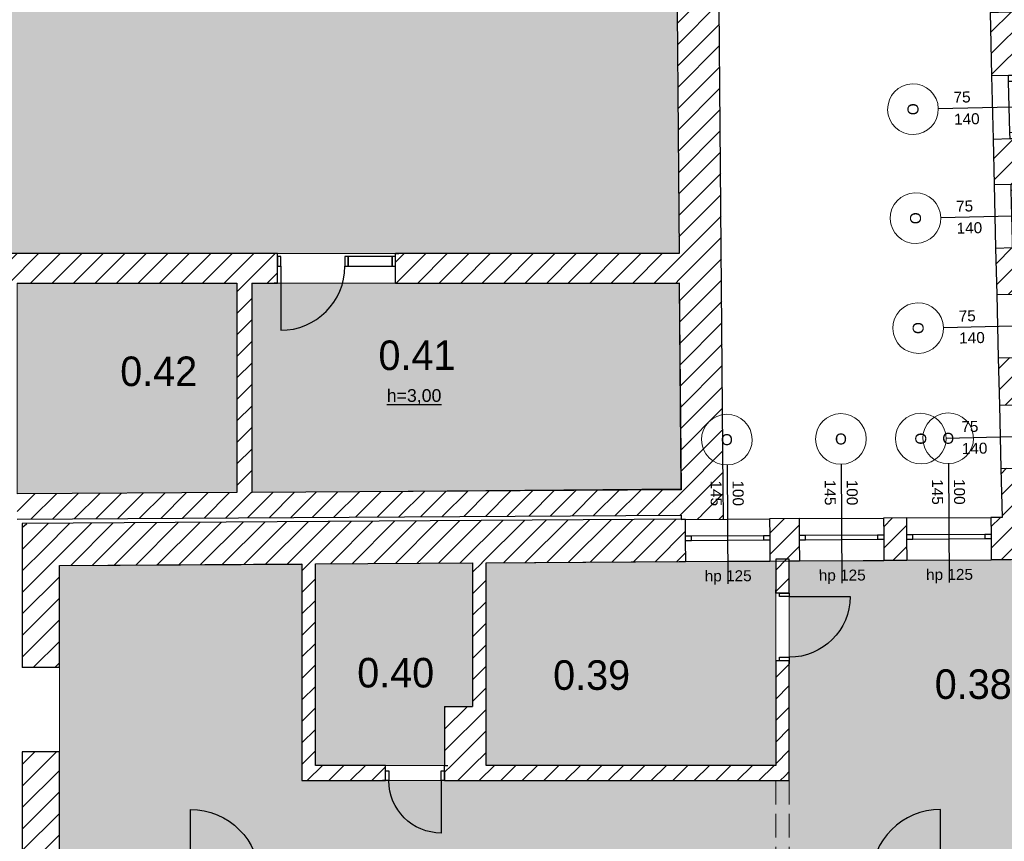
# Model space of a CAD drawing. Header units: millimetres. Extents: x -40063 to 512011, y 350190 to 687060.
# Tile 20 of 256: x 63397 to 75052, y 464999 to 474723. Entities that reach past the tile are written whole.
import ezdxf
from ezdxf.enums import TextEntityAlignment as Align

# ---------------------------------------------------------------- set-up
doc = ezdxf.new("R2010")
doc.units = ezdxf.units.MM
doc.linetypes.add('Krawędzie ukryte', pattern=[391.222223, 282.222223, -109])
doc.layers.get('0').update_dxf_attribs({"color": 8})
for name, color, linetype in [('2D - Ogólne', 8, 'Continuous'), ('Elementy Modelu - Strefy', 8, 'Continuous'), ('Konstrukcja - Ściany zew', 8, 'Continuous'), ('Opisy - Teksty', 8, 'Continuous')]:
    doc.layers.add(name, color=color, linetype=linetype)
doc.styles.add('GENERATED_STYLE_1', font='arial.ttf')
doc.styles.add('GENERATED_STYLE_2', font='txt')
doc.styles.get("Standard").update_dxf_attribs({"font": 'arial.ttf'})
pattern_1 = [(45, (2007650.3, -1666877.53), (-127.279217, 127.279217), [])]

# ---------------------------------------------------------------- blocks, each defined once
blk = doc.blocks.new('holl_0.38_38', base_point=(4349497, -2096190))
at = {"layer": 'Elementy Modelu - Strefy', "linetype": 'Continuous', "lineweight": 0}
blk.add_hatch(color=255, dxfattribs=at).paths.add_polyline_path([(4347261, -2094732), (4347261, -2097332), (4341491, -2097332), (4341491, -2094768), (4338621, -2094786), (4338621, -2098492), (4351641, -2098492), (4351641, -2094712)])
at = {"linetype": 'Continuous', "lineweight": 0, "flags": 1}
for tag in ['ROOM_NAME', 'ROOM_NUMBER', 'ROOM_AREA', 'ROOM_PERIM', 'ROOM_WALLS_SURF', 'ROOM_DOORS_SURF', 'ROOM_WINDS_SURF', 'ROOM_BASELEV', 'ROOM_HEIGHT', 'ROOM_NET_AREA', 'ROOM_REDUCED_AREA', 'ROOM_CALC_AREA', 'ROOM_VOLUME']:
    blk.add_attdef(tag, text='', height=200, dxfattribs=at).set_placement((4349497, -2096247), align=Align.BOTTOM_LEFT)
at = {"layer": 'Elementy Modelu - Strefy', "color": 5, "lineweight": 13, "insert": (4348983, -2096015), "char_height": 350, "attachment_point": 1, "style": 'GENERATED_STYLE_2'}
blk.add_mtext('{0.38}', dxfattribs=at)
blk = doc.blocks.new('gabinet_0.39_39', base_point=(4344972, -2096083))
at = {"layer": 'Elementy Modelu - Strefy', "linetype": 'Continuous', "lineweight": 0}
blk.add_hatch(color=255, dxfattribs=at).paths.add_polyline_path([(4347101, -2097152), (4347101, -2094733), (4343671, -2094754), (4343671, -2094772), (4343671, -2097152)])
at = {"linetype": 'Continuous', "lineweight": 0, "flags": 1}
for tag in ['ROOM_NAME', 'ROOM_NUMBER', 'ROOM_AREA', 'ROOM_PERIM', 'ROOM_WALLS_SURF', 'ROOM_DOORS_SURF', 'ROOM_WINDS_SURF', 'ROOM_BASELEV', 'ROOM_HEIGHT', 'ROOM_NET_AREA', 'ROOM_REDUCED_AREA', 'ROOM_CALC_AREA', 'ROOM_VOLUME']:
    blk.add_attdef(tag, text='', height=200, dxfattribs=at).set_placement((4344972, -2096140), align=Align.BOTTOM_LEFT)
at = {"layer": 'Elementy Modelu - Strefy', "color": 5, "lineweight": 13, "insert": (4344466, -2095908), "char_height": 350, "attachment_point": 1, "style": 'GENERATED_STYLE_2'}
blk.add_mtext('{0.39}', dxfattribs=at)
blk = doc.blocks.new('pomieszczenie porządkowe_0.40_40', base_point=(4342688, -2096055))
at = {"layer": 'Elementy Modelu - Strefy', "linetype": 'Continuous', "lineweight": 0}
blk.add_hatch(color=255, dxfattribs=at).paths.add_polyline_path([(4341651, -2094767), (4341651, -2097152), (4342481, -2097152), (4343181, -2097152), (4343181, -2096457), (4343511, -2096457), (4343511, -2094755)])
at = {"linetype": 'Continuous', "lineweight": 0, "flags": 1}
for tag in ['ROOM_NAME', 'ROOM_NUMBER', 'ROOM_AREA', 'ROOM_PERIM', 'ROOM_WALLS_SURF', 'ROOM_DOORS_SURF', 'ROOM_WINDS_SURF', 'ROOM_BASELEV', 'ROOM_HEIGHT', 'ROOM_NET_AREA', 'ROOM_REDUCED_AREA', 'ROOM_CALC_AREA', 'ROOM_VOLUME']:
    blk.add_attdef(tag, text='', height=200, dxfattribs=at).set_placement((4342688, -2096112), align=Align.BOTTOM_LEFT)
at = {"layer": 'Elementy Modelu - Strefy', "color": 5, "lineweight": 13, "insert": (4342146, -2095880), "char_height": 350, "attachment_point": 1, "style": 'GENERATED_STYLE_2'}
blk.add_mtext('{0.40}', dxfattribs=at)
blk = doc.blocks.new('magazyn_0.41_41', base_point=(4342859, -2092298))
at = {"layer": 'Elementy Modelu - Strefy', "linetype": 'Continuous', "lineweight": 0}
blk.add_hatch(color=255, dxfattribs=at).paths.add_polyline_path([(4342601, -2091442), (4341201, -2091442), (4340901, -2091442), (4340901, -2093922), (4345979, -2093880), (4345958, -2091442)])
at = {"linetype": 'Continuous', "lineweight": 0, "flags": 1}
for tag in ['ROOM_NAME', 'ROOM_NUMBER', 'ROOM_AREA', 'ROOM_PERIM', 'ROOM_WALLS_SURF', 'ROOM_DOORS_SURF', 'ROOM_WINDS_SURF', 'ROOM_BASELEV', 'ROOM_HEIGHT', 'ROOM_NET_AREA', 'ROOM_REDUCED_AREA', 'ROOM_CALC_AREA', 'ROOM_VOLUME']:
    blk.add_attdef(tag, text='', height=200, dxfattribs=at).set_placement((4342859, -2092355), align=Align.BOTTOM_LEFT)
at = {"layer": 'Elementy Modelu - Strefy', "color": 5, "lineweight": 13, "insert": (4342398, -2092123), "char_height": 350, "attachment_point": 1, "style": 'GENERATED_STYLE_2'}
blk.add_mtext('{0.41}', dxfattribs=at)
blk = doc.blocks.new('magazyn_0.42_42', base_point=(4339858, -2092487))
at = {"layer": 'Elementy Modelu - Strefy', "linetype": 'Continuous', "lineweight": 0}
blk.add_hatch(color=255, dxfattribs=at).paths.add_polyline_path([(4340721, -2091442), (4338121, -2091442), (4338121, -2093939), (4340721, -2093923)])
at = {"linetype": 'Continuous', "lineweight": 0, "flags": 1}
for tag in ['ROOM_NAME', 'ROOM_NUMBER', 'ROOM_AREA', 'ROOM_PERIM', 'ROOM_WALLS_SURF', 'ROOM_DOORS_SURF', 'ROOM_WINDS_SURF', 'ROOM_BASELEV', 'ROOM_HEIGHT', 'ROOM_NET_AREA', 'ROOM_REDUCED_AREA', 'ROOM_CALC_AREA', 'ROOM_VOLUME']:
    blk.add_attdef(tag, text='', height=200, dxfattribs=at).set_placement((4339858, -2092545), align=Align.BOTTOM_LEFT)
at = {"layer": 'Elementy Modelu - Strefy', "color": 5, "lineweight": 13, "insert": (4339341, -2092312), "char_height": 350, "attachment_point": 1, "style": 'GENERATED_STYLE_2'}
blk.add_mtext('{0.42}', dxfattribs=at)
blk = doc.blocks.new('sala gimnastyczna_0.43_43', base_point=(4338941, -2087440))
at = {"layer": 'Elementy Modelu - Strefy', "linetype": 'Continuous', "lineweight": 0}
blk.add_hatch(color=255, dxfattribs=at).paths.add_polyline_path([(4345956, -2091092), (4345742, -2065289), (4332039, -2065378), (4332277, -2091092)])
at = {"linetype": 'Continuous', "lineweight": 0, "flags": 1}
for tag in ['ROOM_NAME', 'ROOM_NUMBER', 'ROOM_AREA', 'ROOM_PERIM', 'ROOM_WALLS_SURF', 'ROOM_DOORS_SURF', 'ROOM_WINDS_SURF', 'ROOM_BASELEV', 'ROOM_HEIGHT', 'ROOM_NET_AREA', 'ROOM_REDUCED_AREA', 'ROOM_CALC_AREA', 'ROOM_VOLUME']:
    blk.add_attdef(tag, text='', height=200, dxfattribs=at).set_placement((4338941, -2087497), align=Align.BOTTOM_LEFT)
blk = doc.blocks.new('Drzwi 16_4')
at = {"layer": 'Konstrukcja - Ściany zew', "linetype": 'Continuous'}
for p, q in [((410, 0), (410, 820)), ((-450, 0), (-487, 0)), ((-410, 0), (-450, 0)), ((-450, 0), (-450, -115)), ((-450, 0), (-450, -115)), ((-410, -115), (-410, 0)), ((450, 0), (410, 0)), ((410, 0), (410, -115)), ((450, -115), (450, 0)), ((450, 0), (450, -115)), ((450, 0), (487, 0)), ((-450, -115), (-410, -115)), ((-450, -115), (-450, -350)), ((410, -115), (450, -115)), ((450, -115), (450, -350)), ((-450, -350), (-487, -350)), ((450, -350), (487, -350))]:
    blk.add_line(p, q, dxfattribs=at)
blk.add_arc((410, 0), 820, 90, 180, dxfattribs=at)
blk = doc.blocks.new('Drzwi 16_5')
at = {"layer": 'Konstrukcja - Ściany zew', "linetype": 'Continuous'}
for p, q in [((410, 0), (410, 820)), ((-450, 0), (-487, 0)), ((-410, 0), (-450, 0)), ((-450, 0), (-450, -115)), ((-450, 0), (-450, -115)), ((-410, -115), (-410, 0)), ((450, 0), (410, 0)), ((410, 0), (410, -115)), ((450, -115), (450, 0)), ((450, 0), (450, -115)), ((450, 0), (487, 0)), ((-450, -115), (-410, -115)), ((-450, -115), (-450, -350)), ((410, -115), (450, -115)), ((450, -115), (450, -350)), ((-450, -350), (-487, -350)), ((450, -350), (487, -350))]:
    blk.add_line(p, q, dxfattribs=at)
blk.add_arc((410, 0), 820, 90, 180, dxfattribs=at)
blk = doc.blocks.new('Ściana_14', base_point=(4355981, -2098842))
at = {"layer": 'Konstrukcja - Ściany zew', "linetype": 'Continuous'}
h = blk.add_hatch(dxfattribs=at)
h.set_pattern_fill('Bloczki_ceramiczne', color=256, style=0, pattern_type=2)
h.set_pattern_definition(pattern_1)
h.paths.add_polyline_path([(4338621, -2098842), (4340131, -2098842), (4340131, -2098607), (4340131, -2098492), (4338621, -2098492)])
h = blk.add_hatch(dxfattribs=at)
h.set_pattern_fill('Bloczki_ceramiczne', color=256, style=0, pattern_type=2)
h.set_pattern_definition(pattern_1)
h.paths.add_polyline_path([(4341031, -2098492), (4341031, -2098607), (4341031, -2098842), (4348191, -2098842), (4348191, -2098607), (4348191, -2098492)])
h = blk.add_hatch(dxfattribs=at)
h.set_pattern_fill('Bloczki_ceramiczne', color=256, style=0, pattern_type=2)
h.set_pattern_definition(pattern_1)
h.paths.add_polyline_path([(4349091, -2098492), (4349091, -2098607), (4349091, -2098842), (4355981, -2098842), (4355981, -2098492)])
for p, q in [((4340131, -2098492), (4340094, -2098492)), ((4340131, -2098492), (4340131, -2098607)), ((4341031, -2098492), (4341068, -2098492)), ((4341031, -2098492), (4341031, -2098607)), ((4348191, -2098492), (4348154, -2098492)), ((4348191, -2098492), (4348191, -2098607)), ((4349091, -2098492), (4349128, -2098492)), ((4349091, -2098492), (4349091, -2098607)), ((4340131, -2098607), (4340131, -2098842)), ((4341031, -2098607), (4341031, -2098842)), ((4348191, -2098607), (4348191, -2098842)), ((4349091, -2098607), (4349091, -2098842)), ((4340131, -2098842), (4340094, -2098842)), ((4341031, -2098842), (4341068, -2098842)), ((4348191, -2098842), (4348154, -2098842)), ((4349091, -2098842), (4349128, -2098842))]:
    blk.add_line(p, q, dxfattribs=at)
at = {"layer": 'Konstrukcja - Ściany zew', "linetype": 'Continuous', "flags": 128}
for points in [[(4340131, -2098492), (4338621, -2098492)], [(4348191, -2098492), (4341031, -2098492)], [(4351641, -2098492), (4349091, -2098492)], [(4355981, -2098492), (4351821, -2098492)], [(4355981, -2098842), (4355981, -2098492)], [(4338621, -2098842), (4340131, -2098842)], [(4341031, -2098842), (4344031, -2098842)], [(4344181, -2098842), (4348191, -2098842)], [(4349091, -2098842), (4349731, -2098842)], [(4349881, -2098842), (4355301, -2098842)], [(4355741, -2098842), (4355981, -2098842)]]:
    blk.add_lwpolyline(points, dxfattribs=at)
at = {"layer": 'Konstrukcja - Ściany zew', "linetype": 'Continuous', "xscale": -1, "zscale": 1000}
blk.add_blockref('Drzwi 16_5', (4340581, -2098492), dxfattribs=at)
at = {"layer": 'Konstrukcja - Ściany zew', "linetype": 'Continuous', "zscale": 1000}
blk.add_blockref('Drzwi 16_4', (4348641, -2098492), dxfattribs=at)
blk = doc.blocks.new('Okno 16_15')
at = {"layer": 'Konstrukcja - Ściany zew', "linetype": 'Continuous'}
for p, q in [((-375, 200), (375, 200)), ((-300, 0), (-375, 0)), ((-375, 0), (-375, -50)), ((-300, -50), (-300, 0)), ((300, 0), (-300, 0)), ((375, 0), (300, 0)), ((300, 0), (300, -50)), ((375, 0), (375, -50)), ((-375, -50), (-300, -50)), ((-300, -50), (300, -50)), ((300, -50), (375, -50)), ((-375, -300), (375, -300))]:
    blk.add_line(p, q, dxfattribs=at)
blk = doc.blocks.new('Znacznik O 16_96')
at = {"layer": 'Konstrukcja - Ściany zew', "linetype": 'Continuous'}
blk.add_line((0, -1140), (0, 268), dxfattribs=at)
at = {"layer": 'Konstrukcja - Ściany zew', "color": 251, "linetype": 'Continuous', "lineweight": 13}
for start, end in [(0, 180), (180, 0)]:
    blk.add_arc((0, -1440), 300, start, end, dxfattribs=at)
at = {"layer": 'Konstrukcja - Ściany zew', "char_height": 130, "attachment_point": 7, "style": 'GENERATED_STYLE_1'}
for s, insert in [('{hp 85}', (-222, 75)), ('{O}', (-70, -1507))]:
    blk.add_mtext(s, dxfattribs=dict(at, insert=insert))
at = {"layer": 'Konstrukcja - Ściany zew', "char_height": 130, "attachment_point": 7, "rotation": 90, "style": 'GENERATED_STYLE_1'}
for s, insert in [('{140}', (197, -957)), ('{75}', (-63, -957))]:
    blk.add_mtext(s, dxfattribs=dict(at, insert=insert))
blk = doc.blocks.new('Znacznik O 16_97')
at = {"layer": 'Konstrukcja - Ściany zew', "linetype": 'Continuous'}
blk.add_line((0, -1140), (0, 268), dxfattribs=at)
at = {"layer": 'Konstrukcja - Ściany zew', "color": 251, "linetype": 'Continuous', "lineweight": 13}
for start, end in [(0, 180), (180, 0)]:
    blk.add_arc((0, -1440), 300, start, end, dxfattribs=at)
at = {"layer": 'Konstrukcja - Ściany zew', "char_height": 130, "attachment_point": 7, "style": 'GENERATED_STYLE_1'}
for s, insert in [('{hp 85}', (-222, 75)), ('{O}', (-70, -1507))]:
    blk.add_mtext(s, dxfattribs=dict(at, insert=insert))
at = {"layer": 'Konstrukcja - Ściany zew', "char_height": 130, "attachment_point": 7, "rotation": 90, "style": 'GENERATED_STYLE_1'}
for s, insert in [('{140}', (197, -957)), ('{75}', (-63, -957))]:
    blk.add_mtext(s, dxfattribs=dict(at, insert=insert))
blk = doc.blocks.new('Znacznik O 16_98')
at = {"layer": 'Konstrukcja - Ściany zew', "linetype": 'Continuous'}
blk.add_line((0, -1140), (0, 268), dxfattribs=at)
at = {"layer": 'Konstrukcja - Ściany zew', "color": 251, "linetype": 'Continuous', "lineweight": 13}
for start, end in [(0, 180), (180, 0)]:
    blk.add_arc((0, -1440), 300, start, end, dxfattribs=at)
at = {"layer": 'Konstrukcja - Ściany zew', "char_height": 130, "attachment_point": 7, "style": 'GENERATED_STYLE_1'}
for s, insert in [('{hp 85}', (-222, 75)), ('{O}', (-70, -1507))]:
    blk.add_mtext(s, dxfattribs=dict(at, insert=insert))
at = {"layer": 'Konstrukcja - Ściany zew', "char_height": 130, "attachment_point": 7, "rotation": 90, "style": 'GENERATED_STYLE_1'}
for s, insert in [('{140}', (197, -957)), ('{75}', (-63, -957))]:
    blk.add_mtext(s, dxfattribs=dict(at, insert=insert))
blk = doc.blocks.new('Znacznik O 16_99')
at = {"layer": 'Konstrukcja - Ściany zew', "linetype": 'Continuous'}
blk.add_line((0, -1140), (0, 268), dxfattribs=at)
at = {"layer": 'Konstrukcja - Ściany zew', "color": 251, "linetype": 'Continuous', "lineweight": 13}
for start, end in [(0, 180), (180, 0)]:
    blk.add_arc((0, -1440), 300, start, end, dxfattribs=at)
at = {"layer": 'Konstrukcja - Ściany zew', "char_height": 130, "attachment_point": 7, "style": 'GENERATED_STYLE_1'}
for s, insert in [('{hp 85}', (-222, 75)), ('{O}', (-70, -1507))]:
    blk.add_mtext(s, dxfattribs=dict(at, insert=insert))
at = {"layer": 'Konstrukcja - Ściany zew', "char_height": 130, "attachment_point": 7, "rotation": 90, "style": 'GENERATED_STYLE_1'}
for s, insert in [('{140}', (197, -957)), ('{75}', (-63, -957))]:
    blk.add_mtext(s, dxfattribs=dict(at, insert=insert))
blk = doc.blocks.new('Drzwi 16_16')
at = {"layer": 'Konstrukcja - Ściany zew', "linetype": 'Continuous'}
for p, q in [((460, 0), (460, 920)), ((-500, 200), (-537, 200)), ((-500, 200), (-500, 0)), ((500, 200), (500, 0)), ((500, 200), (537, 200)), ((-460, 0), (-500, 0)), ((-500, 0), (-500, -115)), ((-500, 0), (-500, -115)), ((-460, -115), (-460, 0)), ((500, 0), (460, 0)), ((460, 0), (460, -115)), ((500, -115), (500, 0)), ((500, 0), (500, -115)), ((-500, -115), (-460, -115)), ((-500, -115), (-500, -300)), ((460, -115), (500, -115)), ((500, -115), (500, -300)), ((-500, -300), (-537, -300)), ((500, -300), (537, -300))]:
    blk.add_line(p, q, dxfattribs=at)
blk.add_arc((460, 0), 920, 90, 180, dxfattribs=at)
blk = doc.blocks.new('Ściana_35', base_point=(4350101, -2086722))
at = {"layer": 'Konstrukcja - Ściany zew', "linetype": 'Continuous'}
h = blk.add_hatch(dxfattribs=at)
h.set_pattern_fill('Bloczki_ceramiczne', color=256, style=0, pattern_type=2)
h.set_pattern_definition(pattern_1)
h.paths.add_polyline_path([(4349613, -2087222), (4349614, -2087239), (4349814, -2087234), (4349928, -2087231), (4350113, -2087227), (4350101, -2086722)])
h = blk.add_hatch(dxfattribs=at)
h.set_pattern_fill('Bloczki_ceramiczne', color=256, style=0, pattern_type=2)
h.set_pattern_definition(pattern_1)
h.paths.add_polyline_path([(4349837, -2088234), (4349637, -2088239), (4349655, -2088988), (4349855, -2088984), (4349905, -2088982), (4350155, -2088977), (4350137, -2088227), (4349952, -2088231)])
h = blk.add_hatch(dxfattribs=at)
h.set_pattern_fill('Bloczki_ceramiczne', color=256, style=0, pattern_type=2)
h.set_pattern_definition(pattern_1)
h.paths.add_polyline_path([(4349673, -2089738), (4349686, -2090278), (4349885, -2090273), (4349935, -2090272), (4350185, -2090266), (4350173, -2089726), (4349923, -2089732), (4349873, -2089733)])
h = blk.add_hatch(dxfattribs=at)
h.set_pattern_fill('Bloczki_ceramiczne', color=256, style=0, pattern_type=2)
h.set_pattern_definition(pattern_1)
h.paths.add_polyline_path([(4349903, -2091023), (4349703, -2091028), (4349716, -2091578), (4349916, -2091573), (4349966, -2091572), (4350216, -2091566), (4350203, -2091016), (4349953, -2091022)])
h = blk.add_hatch(dxfattribs=at)
h.set_pattern_fill('Bloczki_ceramiczne', color=256, style=0, pattern_type=2)
h.set_pattern_definition(pattern_1)
h.paths.add_polyline_path([(4349934, -2092323), (4349734, -2092327), (4349747, -2092887), (4349947, -2092883), (4349997, -2092881), (4350247, -2092875), (4350234, -2092316), (4349984, -2092322)])
h = blk.add_hatch(dxfattribs=at)
h.set_pattern_fill('Bloczki_ceramiczne', color=256, style=0, pattern_type=2)
h.set_pattern_definition(pattern_1)
h.paths.add_polyline_path([(4349965, -2093632), (4349765, -2093637), (4349779, -2094216), (4350291, -2094712), (4350265, -2093625), (4350015, -2093631)])
for p, q in [((4349614, -2087239), (4349613, -2087202)), ((4349614, -2087239), (4349814, -2087234)), ((4349614, -2087239), (4349814, -2087234)), ((4349814, -2087234), (4349928, -2087231)), ((4349928, -2087231), (4350113, -2087227)), ((4350113, -2087227), (4350113, -2087190)), ((4349637, -2088239), (4349837, -2088234)), ((4349637, -2088239), (4349837, -2088234)), ((4349637, -2088239), (4349638, -2088276)), ((4349837, -2088234), (4349952, -2088231)), ((4349952, -2088231), (4350137, -2088227)), ((4350137, -2088227), (4350138, -2088264)), ((4349655, -2088988), (4349855, -2088984)), ((4349855, -2088984), (4349905, -2088982)), ((4349905, -2088982), (4350155, -2088977)), ((4349673, -2089738), (4349873, -2089733)), ((4349873, -2089733), (4349923, -2089732)), ((4349923, -2089732), (4350173, -2089726)), ((4349686, -2090278), (4349885, -2090273)), ((4349885, -2090273), (4349935, -2090272)), ((4349935, -2090272), (4350185, -2090266)), ((4349703, -2091028), (4349903, -2091023)), ((4349903, -2091023), (4349953, -2091022)), ((4349953, -2091022), (4350203, -2091016)), ((4349716, -2091578), (4349916, -2091573)), ((4349916, -2091573), (4349966, -2091572)), ((4349966, -2091572), (4350216, -2091566)), ((4349734, -2092327), (4349934, -2092323)), ((4349934, -2092323), (4349984, -2092322)), ((4349984, -2092322), (4350234, -2092316)), ((4349747, -2092887), (4349947, -2092883)), ((4349947, -2092883), (4349997, -2092881)), ((4349997, -2092881), (4350247, -2092875)), ((4349765, -2093637), (4349965, -2093632)), ((4349965, -2093632), (4350015, -2093631)), ((4350015, -2093631), (4350265, -2093625))]:
    blk.add_line(p, q, dxfattribs=at)
at = {"layer": 'Konstrukcja - Ściany zew', "linetype": 'Continuous', "flags": 128}
for points in [[(4350113, -2087227), (4350110, -2087072)], [(4349613, -2087222), (4349614, -2087239)], [(4349637, -2088239), (4349655, -2088988)], [(4350138, -2088252), (4350137, -2088227)], [(4350155, -2088977), (4350141, -2088372)], [(4349673, -2089738), (4349686, -2090278)], [(4350185, -2090266), (4350173, -2089726)], [(4350216, -2091566), (4350203, -2091016)], [(4349703, -2091028), (4349716, -2091578)], [(4349734, -2092327), (4349747, -2092887)], [(4350247, -2092875), (4350234, -2092316)], [(4349765, -2093637), (4349779, -2094216)], [(4350285, -2094472), (4350265, -2093625)]]:
    blk.add_lwpolyline(points, dxfattribs=at)
at = {"layer": 'Konstrukcja - Ściany zew', "linetype": 'Continuous', "zscale": 1000, "rotation": 91.3557775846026}
blk.add_blockref('Drzwi 16_16', (4349825, -2087734), dxfattribs=at)
at = {"layer": 'Konstrukcja - Ściany zew', "linetype": 'Continuous', "xscale": -0.9999999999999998, "zscale": 1000, "rotation": 91.3557775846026}
for p in [(4349864, -2089359), (4349894, -2090648), (4349925, -2091948), (4349956, -2093257)]:
    blk.add_blockref('Okno 16_15', p, dxfattribs=at)
at = {"layer": 'Konstrukcja - Ściany zew', "rotation": 271.3557775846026}
for name, p in [('Znacznik O 16_96', (4350164, -2089351)), ('Znacznik O 16_97', (4350194, -2090641)), ('Znacznik O 16_98', (4350225, -2091941)), ('Znacznik O 16_99', (4350256, -2093250))]:
    blk.add_blockref(name, p, dxfattribs=at)
blk = doc.blocks.new('Prosty otwór drzwiowy_2')
at = {"layer": 'Konstrukcja - Ściany zew', "linetype": 'Continuous'}
for p, q in [((-500, 0), (-500, -440)), ((500, 0), (500, -440))]:
    blk.add_line(p, q, dxfattribs=at)
blk = doc.blocks.new('Ściana_83', base_point=(4338621, -2106912))
at = {"layer": 'Konstrukcja - Ściany zew', "linetype": 'Continuous'}
h = blk.add_hatch(dxfattribs=at)
h.set_pattern_fill('Bloczki_ceramiczne', color=256, style=0, pattern_type=2)
h.set_pattern_definition(pattern_1)
h.paths.add_polyline_path([(4338181, -2095992), (4338621, -2095992), (4338621, -2094786), (4338181, -2094289)])
h = blk.add_hatch(dxfattribs=at)
h.set_pattern_fill('Bloczki_ceramiczne', color=256, style=0, pattern_type=2)
h.set_pattern_definition(pattern_1)
h.paths.add_polyline_path([(4338181, -2107412), (4338621, -2106912), (4338621, -2096992), (4338181, -2096992)])
at = {"layer": 'Konstrukcja - Ściany zew', "linetype": 'Continuous', "flags": 128}
for points in [[(4338181, -2094289), (4338181, -2095992)], [(4338621, -2095992), (4338621, -2094786)], [(4338181, -2096992), (4338181, -2107412)], [(4338621, -2098492), (4338621, -2096992)]]:
    blk.add_lwpolyline(points, dxfattribs=at)
at = {"layer": 'Konstrukcja - Ściany zew', "linetype": 'Continuous', "zscale": 1000, "rotation": 270}
blk.add_blockref('Prosty otwór drzwiowy_2', (4338621, -2096492), dxfattribs=at)
blk = doc.blocks.new('Okno 16_21')
at = {"layer": 'Konstrukcja - Ściany zew', "linetype": 'Continuous'}
for p, q in [((-500, 200), (500, 200)), ((-425, 0), (-500, 0)), ((-500, 0), (-500, -50)), ((-425, -50), (-425, 0)), ((425, 0), (-425, 0)), ((500, 0), (425, 0)), ((425, 0), (425, -50)), ((500, 0), (500, -50)), ((-500, -50), (-425, -50)), ((-425, -50), (425, -50)), ((425, -50), (500, -50)), ((-500, -300), (500, -300))]:
    blk.add_line(p, q, dxfattribs=at)
blk = doc.blocks.new('Znacznik O 16_70')
at = {"layer": 'Konstrukcja - Ściany zew', "linetype": 'Continuous'}
blk.add_line((0, -1140), (0, 268), dxfattribs=at)
at = {"layer": 'Konstrukcja - Ściany zew', "color": 251, "linetype": 'Continuous', "lineweight": 13}
for start, end in [(0, 180), (180, 0)]:
    blk.add_arc((0, -1440), 300, start, end, dxfattribs=at)
at = {"layer": 'Konstrukcja - Ściany zew', "char_height": 130, "attachment_point": 7, "style": 'GENERATED_STYLE_1'}
for s, insert, rotation in [('{hp 125}', (272, 276), 180), ('{100}', (-63, -957), 90), ('{145}', (197, -957), 90), ('{O}', (70, -1373), 180)]:
    blk.add_mtext(s, dxfattribs=dict(at, insert=insert, rotation=rotation))
blk = doc.blocks.new('Znacznik O 16_71')
at = {"layer": 'Konstrukcja - Ściany zew', "linetype": 'Continuous'}
blk.add_line((0, -1140), (0, 268), dxfattribs=at)
at = {"layer": 'Konstrukcja - Ściany zew', "color": 251, "linetype": 'Continuous', "lineweight": 13}
for start, end in [(0, 180), (180, 0)]:
    blk.add_arc((0, -1440), 300, start, end, dxfattribs=at)
at = {"layer": 'Konstrukcja - Ściany zew', "char_height": 130, "attachment_point": 7, "style": 'GENERATED_STYLE_1'}
for s, insert, rotation in [('{hp 125}', (272, 276), 180), ('{100}', (-63, -957), 90), ('{145}', (197, -957), 90), ('{O}', (70, -1373), 180)]:
    blk.add_mtext(s, dxfattribs=dict(at, insert=insert, rotation=rotation))
blk = doc.blocks.new('Znacznik O 16_72')
at = {"layer": 'Konstrukcja - Ściany zew', "linetype": 'Continuous'}
blk.add_line((0, -1140), (0, 268), dxfattribs=at)
at = {"layer": 'Konstrukcja - Ściany zew', "color": 251, "linetype": 'Continuous', "lineweight": 13}
for start, end in [(0, 180), (180, 0)]:
    blk.add_arc((0, -1440), 300, start, end, dxfattribs=at)
at = {"layer": 'Konstrukcja - Ściany zew', "char_height": 130, "attachment_point": 7, "style": 'GENERATED_STYLE_1'}
for s, insert, rotation in [('{hp 125}', (272, 276), 180), ('{100}', (-63, -957), 90), ('{145}', (197, -957), 90), ('{O}', (70, -1373), 180)]:
    blk.add_mtext(s, dxfattribs=dict(at, insert=insert, rotation=rotation))
blk = doc.blocks.new('Ściana_90', base_point=(4350291, -2094712))
at = {"layer": 'Konstrukcja - Ściany zew', "linetype": 'Continuous'}
h = blk.add_hatch(dxfattribs=at)
h.set_pattern_fill('Bloczki_ceramiczne', color=256, style=0, pattern_type=2)
h.set_pattern_definition(pattern_1)
h.paths.add_polyline_path([(4346028, -2094239), (4338181, -2094289), (4338621, -2094786), (4346031, -2094739), (4346029, -2094489), (4346029, -2094439)])
h = blk.add_hatch(dxfattribs=at)
h.set_pattern_fill('Bloczki_ceramiczne', color=256, style=0, pattern_type=2)
h.set_pattern_definition(pattern_1)
h.paths.add_polyline_path([(4347378, -2094231), (4347028, -2094233), (4347029, -2094433), (4347029, -2094483), (4347031, -2094733), (4347381, -2094731), (4347379, -2094481), (4347379, -2094431)])
h = blk.add_hatch(dxfattribs=at)
h.set_pattern_fill('Bloczki_ceramiczne', color=256, style=0, pattern_type=2)
h.set_pattern_definition(pattern_1)
h.paths.add_polyline_path([(4348648, -2094223), (4348378, -2094225), (4348379, -2094424), (4348379, -2094474), (4348381, -2094724), (4348651, -2094723), (4348649, -2094473), (4348649, -2094423)])
h = blk.add_hatch(dxfattribs=at)
h.set_pattern_fill('Bloczki_ceramiczne', color=256, style=0, pattern_type=2)
h.set_pattern_definition(pattern_1)
h.paths.add_polyline_path([(4349779, -2094216), (4349648, -2094216), (4349649, -2094416), (4349649, -2094466), (4349651, -2094716), (4350291, -2094712)])
for p, q in [((4346028, -2094239), (4346029, -2094439)), ((4347028, -2094233), (4347029, -2094433)), ((4347378, -2094231), (4347379, -2094431)), ((4348378, -2094225), (4348379, -2094424)), ((4348648, -2094223), (4348649, -2094423)), ((4349648, -2094216), (4349649, -2094416)), ((4346029, -2094439), (4346029, -2094489)), ((4346029, -2094489), (4346031, -2094739)), ((4347029, -2094433), (4347029, -2094483)), ((4347029, -2094483), (4347031, -2094733)), ((4347379, -2094431), (4347379, -2094481)), ((4347379, -2094481), (4347381, -2094731)), ((4348379, -2094424), (4348379, -2094474)), ((4348379, -2094474), (4348381, -2094724)), ((4348649, -2094423), (4348649, -2094473)), ((4348649, -2094473), (4348651, -2094723)), ((4349649, -2094416), (4349649, -2094466)), ((4349649, -2094466), (4349651, -2094716))]:
    blk.add_line(p, q, dxfattribs=at)
at = {"layer": 'Konstrukcja - Ściany zew', "linetype": 'Continuous', "flags": 128}
for points in [[(4346028, -2094239), (4338181, -2094289)], [(4347378, -2094231), (4347028, -2094233)], [(4348648, -2094223), (4348378, -2094225)], [(4349779, -2094216), (4349648, -2094216)], [(4343671, -2094754), (4346031, -2094739)], [(4347031, -2094733), (4347381, -2094731)], [(4348381, -2094724), (4348651, -2094723)], [(4349651, -2094716), (4350291, -2094712)], [(4338621, -2094786), (4341491, -2094768)], [(4341651, -2094767), (4343511, -2094755)]]:
    blk.add_lwpolyline(points, dxfattribs=at)
at = {"layer": 'Konstrukcja - Ściany zew', "rotation": 180.3618491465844}
for name, p in [('Znacznik O 16_72', (4346531, -2094736)), ('Znacznik O 16_71', (4347881, -2094728)), ('Znacznik O 16_70', (4349151, -2094720))]:
    blk.add_blockref(name, p, dxfattribs=at)
at = {"layer": 'Konstrukcja - Ściany zew', "linetype": 'Continuous', "zscale": 1000, "rotation": 0.3618491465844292}
for p in [(4346529, -2094436), (4347879, -2094428), (4349149, -2094420)]:
    blk.add_blockref('Okno 16_21', p, dxfattribs=at)
blk = doc.blocks.new('Drzwi 16_28')
at = {"layer": 'Konstrukcja - Ściany zew', "linetype": 'Continuous'}
for p, q in [((360, 0), (360, 720)), ((-400, 0), (-437, 0)), ((-360, 0), (-400, 0)), ((-400, 0), (-400, -115)), ((-400, 0), (-400, -115)), ((-360, -115), (-360, 0)), ((400, 0), (360, 0)), ((360, 0), (360, -115)), ((400, -115), (400, 0)), ((400, 0), (400, -115)), ((400, 0), (437, 0)), ((-400, -115), (-360, -115)), ((-400, -115), (-400, -160)), ((360, -115), (400, -115)), ((400, -115), (400, -160)), ((-400, -160), (-437, -160)), ((400, -160), (437, -160))]:
    blk.add_line(p, q, dxfattribs=at)
blk.add_arc((360, 0), 720, 90, 180, dxfattribs=at)
blk = doc.blocks.new('Ściana_91', base_point=(4347261, -2094712))
at = {"layer": 'Konstrukcja - Ściany zew', "linetype": 'Continuous'}
h = blk.add_hatch(dxfattribs=at)
h.set_pattern_fill('Bloczki_ceramiczne', color=256, style=0, pattern_type=2)
h.set_pattern_definition(pattern_1)
h.paths.add_polyline_path([(4347101, -2094712), (4347101, -2095112), (4347146, -2095112), (4347261, -2095112), (4347261, -2094712)])
h = blk.add_hatch(dxfattribs=at)
h.set_pattern_fill('Bloczki_ceramiczne', color=256, style=0, pattern_type=2)
h.set_pattern_definition(pattern_1)
h.paths.add_polyline_path([(4347101, -2097152), (4347261, -2097332), (4347261, -2095912), (4347146, -2095912), (4347101, -2095912)])
for p, q in [((4347101, -2095112), (4347101, -2095075)), ((4347261, -2095112), (4347261, -2095075)), ((4347146, -2095112), (4347101, -2095112)), ((4347261, -2095112), (4347146, -2095112)), ((4347101, -2095912), (4347101, -2095949)), ((4347146, -2095912), (4347101, -2095912)), ((4347261, -2095912), (4347146, -2095912)), ((4347261, -2095912), (4347261, -2095949))]:
    blk.add_line(p, q, dxfattribs=at)
at = {"layer": 'Konstrukcja - Ściany zew', "linetype": 'Continuous', "flags": 128}
for points in [[(4347101, -2094712), (4347101, -2095112)], [(4347261, -2094712), (4347101, -2094712)], [(4347261, -2095112), (4347261, -2094712)], [(4347101, -2095912), (4347101, -2097152)], [(4347261, -2097332), (4347261, -2095912)]]:
    blk.add_lwpolyline(points, dxfattribs=at)
at = {"layer": 'Konstrukcja - Ściany zew', "linetype": 'Continuous', "xscale": -1, "zscale": 1000, "rotation": 270}
blk.add_blockref('Drzwi 16_28', (4347261, -2095512), dxfattribs=at)
blk = doc.blocks.new('Drzwi 16_29')
at = {"layer": 'Konstrukcja - Ściany zew', "linetype": 'Continuous'}
for p, q in [((310, 0), (310, 620)), ((-350, 0), (-387, 0)), ((-310, 0), (-350, 0)), ((-350, 0), (-350, -115)), ((-350, 0), (-350, -115)), ((-310, -115), (-310, 0)), ((350, 0), (310, 0)), ((310, 0), (310, -115)), ((350, -115), (350, 0)), ((350, 0), (350, -115)), ((350, 0), (387, 0)), ((-350, -115), (-310, -115)), ((-350, -115), (-350, -180)), ((310, -115), (350, -115)), ((350, -115), (350, -180)), ((-350, -180), (-387, -180)), ((350, -180), (387, -180))]:
    blk.add_line(p, q, dxfattribs=at)
blk.add_arc((310, 0), 620, 90, 180, dxfattribs=at)
blk = doc.blocks.new('Ściana_92', base_point=(4347261, -2097332))
at = {"layer": 'Konstrukcja - Ściany zew', "linetype": 'Continuous'}
h = blk.add_hatch(dxfattribs=at)
h.set_pattern_fill('Bloczki_ceramiczne', color=256, style=0, pattern_type=2)
h.set_pattern_definition(pattern_1)
h.paths.add_polyline_path([(4341491, -2097332), (4342481, -2097332), (4342481, -2097217), (4342481, -2097152), (4341651, -2097152)])
h = blk.add_hatch(dxfattribs=at)
h.set_pattern_fill('Bloczki_ceramiczne', color=256, style=0, pattern_type=2)
h.set_pattern_definition(pattern_1)
h.paths.add_polyline_path([(4347101, -2097152), (4343181, -2097152), (4343181, -2097217), (4343181, -2097332), (4347261, -2097332)])
for p, q in [((4342481, -2097152), (4342444, -2097152)), ((4342481, -2097217), (4342481, -2097152)), ((4343181, -2097152), (4343218, -2097152)), ((4343181, -2097217), (4343181, -2097152)), ((4342481, -2097332), (4342481, -2097217)), ((4343181, -2097332), (4343181, -2097217)), ((4342481, -2097332), (4342444, -2097332)), ((4343181, -2097332), (4343218, -2097332))]:
    blk.add_line(p, q, dxfattribs=at)
at = {"layer": 'Konstrukcja - Ściany zew', "linetype": 'Continuous', "flags": 128}
for points in [[(4342481, -2097152), (4341651, -2097152)], [(4347101, -2097152), (4343671, -2097152)], [(4341491, -2097332), (4342481, -2097332)], [(4343181, -2097332), (4347261, -2097332)]]:
    blk.add_lwpolyline(points, dxfattribs=at)
at = {"layer": 'Konstrukcja - Ściany zew', "linetype": 'Continuous', "xscale": -1, "zscale": 1000, "rotation": 180}
blk.add_blockref('Drzwi 16_29', (4342831, -2097332), dxfattribs=at)
blk = doc.blocks.new('Ściana_93', base_point=(4343671, -2096457))
at = {"layer": 'Konstrukcja - Ściany zew', "linetype": 'Continuous'}
h = blk.add_hatch(dxfattribs=at)
h.set_pattern_fill('Bloczki_ceramiczne', color=256, style=0, pattern_type=2)
h.set_pattern_definition(pattern_1)
h.paths.add_polyline_path([(4343671, -2096457), (4343671, -2094754), (4343511, -2094755), (4343511, -2096457)])
at = {"layer": 'Konstrukcja - Ściany zew', "linetype": 'Continuous', "flags": 128}
for points in [[(4343511, -2094755), (4343511, -2096457)], [(4343671, -2096457), (4343671, -2094754)]]:
    blk.add_lwpolyline(points, dxfattribs=at)
blk = doc.blocks.new('Ściana_94', base_point=(4343671, -2097332))
at = {"layer": 'Konstrukcja - Ściany zew', "linetype": 'Continuous'}
h = blk.add_hatch(dxfattribs=at)
h.set_pattern_fill('Bloczki_ceramiczne', color=256, style=0, pattern_type=2)
h.set_pattern_definition(pattern_1)
h.paths.add_polyline_path([(4343671, -2097152), (4343671, -2096457), (4343181, -2096457), (4343181, -2097152)])
at = {"layer": 'Konstrukcja - Ściany zew', "linetype": 'Continuous', "flags": 128}
for points in [[(4343511, -2096457), (4343181, -2096457)], [(4343181, -2096457), (4343181, -2097152)], [(4343671, -2097152), (4343671, -2096457)]]:
    blk.add_lwpolyline(points, dxfattribs=at)
blk = doc.blocks.new('Ściana_95', base_point=(4341651, -2097332))
at = {"layer": 'Konstrukcja - Ściany zew', "linetype": 'Continuous'}
h = blk.add_hatch(dxfattribs=at)
h.set_pattern_fill('Bloczki_ceramiczne', color=256, style=0, pattern_type=2)
h.set_pattern_definition(pattern_1)
h.paths.add_polyline_path([(4341651, -2097152), (4341651, -2094767), (4341491, -2094768), (4341491, -2097332)])
at = {"layer": 'Konstrukcja - Ściany zew', "linetype": 'Continuous', "flags": 128}
for points in [[(4341491, -2094768), (4341491, -2097332)], [(4341651, -2097152), (4341651, -2094767)]]:
    blk.add_lwpolyline(points, dxfattribs=at)
blk = doc.blocks.new('Ściana_100', base_point=(4345742, -2065289))
at = {"layer": 'Konstrukcja - Ściany zew', "linetype": 'Continuous'}
h = blk.add_hatch(dxfattribs=at)
h.set_pattern_fill('Bloczki_ceramiczne', color=256, style=0, pattern_type=2)
h.set_pattern_definition(pattern_1)
h.paths.add_polyline_path([(4346238, -2064786), (4345742, -2065289), (4345979, -2093890), (4346479, -2093886)])
h = blk.add_hatch(dxfattribs=at)
h.set_pattern_fill('Bloczki_ceramiczne', color=256, style=0, pattern_type=2)
h.set_pattern_definition(pattern_1)
h.paths.add_polyline_path([(4346481, -2094186), (4345981, -2094190), (4345982, -2094240), (4346482, -2094236)])
at = {"layer": 'Konstrukcja - Ściany zew', "linetype": 'Continuous', "flags": 128}
for points in [[(4346479, -2093886), (4346238, -2064786)], [(4345742, -2065289), (4345956, -2091092)], [(4345958, -2091442), (4345979, -2093890)], [(4345981, -2094190), (4345982, -2094240)], [(4345982, -2094240), (4346482, -2094236)], [(4346482, -2094236), (4346481, -2094186)]]:
    blk.add_lwpolyline(points, dxfattribs=at)
blk = doc.blocks.new('Drzwi z panelem bocznym 16_4')
at = {"layer": 'Konstrukcja - Ściany zew', "linetype": 'Continuous'}
for p, q in [((660, 0), (660, 760)), ((-700, 200), (-737, 200)), ((-700, 200), (-700, 0)), ((700, 200), (700, 0)), ((700, 200), (737, 200)), ((-660, 0), (-700, 0)), ((-700, 0), (-700, -115)), ((-700, 0), (-700, -115)), ((-140, 0), (-660, 0)), ((-660, 0), (-660, -115)), ((-660, -115), (-660, 0)), ((-140, -115), (-140, 0)), ((-100, 0), (-140, 0)), ((-140, 0), (-140, -115)), ((-100, -115), (-100, 0)), ((700, 0), (660, 0)), ((660, 0), (660, -115)), ((700, -115), (700, 0)), ((700, 0), (700, -115)), ((-700, -115), (-660, -115)), ((-700, -115), (-700, -150)), ((-660, -115), (-140, -115)), ((-140, -115), (-100, -115)), ((660, -115), (700, -115)), ((700, -115), (700, -150)), ((-700, -150), (-737, -150)), ((700, -150), (737, -150))]:
    blk.add_line(p, q, dxfattribs=at)
blk.add_arc((660, 0), 760, 90, 180, dxfattribs=at)
blk = doc.blocks.new('Drzwi z panelem bocznym 16_5')
at = {"layer": 'Konstrukcja - Ściany zew', "linetype": 'Continuous'}
for p, q in [((660, 0), (660, 760)), ((-700, 200), (-737, 200)), ((-700, 200), (-700, 0)), ((700, 200), (700, 0)), ((700, 200), (737, 200)), ((-660, 0), (-700, 0)), ((-700, 0), (-700, -115)), ((-700, 0), (-700, -115)), ((-140, 0), (-660, 0)), ((-660, 0), (-660, -115)), ((-660, -115), (-660, 0)), ((-140, -115), (-140, 0)), ((-100, 0), (-140, 0)), ((-140, 0), (-140, -115)), ((-100, -115), (-100, 0)), ((700, 0), (660, 0)), ((660, 0), (660, -115)), ((700, -115), (700, 0)), ((700, 0), (700, -115)), ((-700, -115), (-660, -115)), ((-700, -115), (-700, -150)), ((-660, -115), (-140, -115)), ((-140, -115), (-100, -115)), ((660, -115), (700, -115)), ((700, -115), (700, -150)), ((-700, -150), (-737, -150)), ((700, -150), (737, -150))]:
    blk.add_line(p, q, dxfattribs=at)
blk.add_arc((660, 0), 760, 90, 180, dxfattribs=at)
blk = doc.blocks.new('Ściana_105', base_point=(4332281, -2091442))
at = {"layer": 'Konstrukcja - Ściany zew', "linetype": 'Continuous'}
h = blk.add_hatch(dxfattribs=at)
h.set_pattern_fill('Bloczki_ceramiczne', color=256, style=0, pattern_type=2)
h.set_pattern_definition(pattern_1)
h.paths.add_polyline_path([(4332277, -2091092), (4332281, -2091442), (4335848, -2091442), (4335848, -2091242), (4335848, -2091127), (4335848, -2091092)])
h = blk.add_hatch(dxfattribs=at)
h.set_pattern_fill('Bloczki_ceramiczne', color=256, style=0, pattern_type=2)
h.set_pattern_definition(pattern_1)
h.paths.add_polyline_path([(4337248, -2091127), (4337248, -2091242), (4337248, -2091442), (4341201, -2091442), (4341201, -2091242), (4341201, -2091127), (4341201, -2091092), (4337248, -2091092)])
h = blk.add_hatch(dxfattribs=at)
h.set_pattern_fill('Bloczki_ceramiczne', color=256, style=0, pattern_type=2)
h.set_pattern_definition(pattern_1)
h.paths.add_polyline_path([(4342601, -2091442), (4345958, -2091442), (4345956, -2091092), (4342601, -2091092), (4342601, -2091127), (4342601, -2091242)])
for p, q in [((4335848, -2091092), (4335811, -2091092)), ((4335848, -2091127), (4335848, -2091092)), ((4335848, -2091242), (4335848, -2091127)), ((4337248, -2091092), (4337285, -2091092)), ((4337248, -2091127), (4337248, -2091092)), ((4337248, -2091242), (4337248, -2091127)), ((4341201, -2091092), (4341164, -2091092)), ((4341201, -2091127), (4341201, -2091092)), ((4341201, -2091242), (4341201, -2091127)), ((4342601, -2091092), (4342638, -2091092)), ((4342601, -2091127), (4342601, -2091092)), ((4342601, -2091242), (4342601, -2091127)), ((4335848, -2091442), (4335848, -2091242)), ((4335848, -2091442), (4335848, -2091242)), ((4337248, -2091442), (4337248, -2091242)), ((4337248, -2091442), (4337248, -2091242)), ((4341201, -2091442), (4341201, -2091242)), ((4341201, -2091442), (4341201, -2091242)), ((4342601, -2091442), (4342601, -2091242)), ((4342601, -2091442), (4342601, -2091242)), ((4335848, -2091442), (4335811, -2091442)), ((4337248, -2091442), (4337285, -2091442)), ((4341201, -2091442), (4341164, -2091442)), ((4342601, -2091442), (4342638, -2091442))]:
    blk.add_line(p, q, dxfattribs=at)
at = {"layer": 'Konstrukcja - Ściany zew', "linetype": 'Continuous', "flags": 128}
for points in [[(4335848, -2091092), (4332277, -2091092)], [(4341201, -2091092), (4337248, -2091092)], [(4345956, -2091092), (4342601, -2091092)], [(4332281, -2091442), (4335314, -2091442)], [(4335417, -2091442), (4335848, -2091442)], [(4337248, -2091442), (4337821, -2091442)], [(4338121, -2091442), (4340721, -2091442)], [(4340901, -2091442), (4341201, -2091442)], [(4342601, -2091442), (4345958, -2091442)]]:
    blk.add_lwpolyline(points, dxfattribs=at)
at = {"layer": 'Konstrukcja - Ściany zew', "linetype": 'Continuous', "xscale": -1, "zscale": 1000, "rotation": 180}
blk.add_blockref('Drzwi z panelem bocznym 16_4', (4336548, -2091242), dxfattribs=at)
at = {"layer": 'Konstrukcja - Ściany zew', "linetype": 'Continuous', "zscale": 1000, "rotation": 180}
blk.add_blockref('Drzwi z panelem bocznym 16_5', (4341901, -2091242), dxfattribs=at)
blk = doc.blocks.new('Ściana_107', base_point=(4338121, -2094239))
at = {"layer": 'Konstrukcja - Ściany zew', "linetype": 'Continuous'}
h = blk.add_hatch(dxfattribs=at)
h.set_pattern_fill('Bloczki_ceramiczne', color=256, style=0, pattern_type=2)
h.set_pattern_definition(pattern_1)
h.paths.add_polyline_path([(4338121, -2094239), (4346481, -2094186), (4346479, -2093886), (4338121, -2093939)])
at = {"layer": 'Konstrukcja - Ściany zew', "linetype": 'Continuous', "flags": 128}
for points in [[(4340721, -2093923), (4338121, -2093939)], [(4345979, -2093890), (4340901, -2093922)], [(4346481, -2094186), (4346479, -2093886)], [(4338121, -2094239), (4345981, -2094190)]]:
    blk.add_lwpolyline(points, dxfattribs=at)
blk = doc.blocks.new('Ściana_108', base_point=(4340721, -2091442))
at = {"layer": 'Konstrukcja - Ściany zew', "linetype": 'Continuous'}
h = blk.add_hatch(dxfattribs=at)
h.set_pattern_fill('Bloczki_ceramiczne', color=256, style=0, pattern_type=2)
h.set_pattern_definition(pattern_1)
h.paths.add_polyline_path([(4340721, -2091442), (4340721, -2093923), (4340901, -2093922), (4340901, -2091442)])
at = {"layer": 'Konstrukcja - Ściany zew', "linetype": 'Continuous', "flags": 128}
for points in [[(4340721, -2091442), (4340721, -2093923)], [(4340901, -2093922), (4340901, -2091442)]]:
    blk.add_lwpolyline(points, dxfattribs=at)

msp = doc.modelspace()

# ---------------------------------------------------------------- linework, layer by layer
at = {"layer": '2D - Ogólne', "color": 251, "linetype": 'Krawędzie ukryte', "lineweight": 13}
for p, q in [((63867.16407, 467056.58916), (63867.16407, 466056.58916)), ((72347.16407, 465716.58916), (72347.16407, 464556.58916)), ((72507.16407, 465716.58916), (72507.16407, 464556.58916))]:
    msp.add_line(p, q, dxfattribs=at)
at = {"layer": 'Elementy Modelu - Strefy', "color": 255, "linetype": 'Continuous', "lineweight": 0, "flags": 128}
for points in [[(71201.88433, 471956.58916), (70988.69621, 497759.66028), (57285.80775, 497670.53125), (57523.74021, 471956.58916)], [(65967.16407, 471606.58916), (63367.16407, 471606.58916), (63367.16407, 469109.74746), (65967.16407, 469126.16787)], [(67846.95943, 471606.58916), (66446.95943, 471606.58916), (66147.16407, 471606.58916), (66147.16407, 469127.30467), (71224.9136, 469169.25766), (71204.77607, 471606.58916)], [(72507.16407, 468317.45457), (76887.16407, 468336.58916), (76887.16407, 464556.58916), (63867.16407, 464556.58916), (63867.16407, 468262.88828), (66737.16407, 468281.01389), (66737.16407, 465716.58916), (72507.16407, 465716.58916)], [(72347.16407, 465896.58916), (68917.16407, 465896.58916), (68917.16407, 468276.97127), (68917.16407, 468294.78177), (72347.16407, 468316.44409)], [(66897.16407, 468282.02438), (66897.16407, 465896.58916), (67727.16407, 465896.58916), (68427.16407, 465896.58916), (68427.16407, 466592.45879), (68757.16407, 466592.45879), (68757.16407, 468293.77129)]]:
    msp.add_lwpolyline(points, close=True, dxfattribs=at)

# ---------------------------------------------------------------- block references
at = {"layer": 'Elementy Modelu - Strefy', "color": 5, "linetype": 'Continuous', "lineweight": 13}
for name, p in [('sala gimnastyczna_0.43_43', (64187.57634, 475608.99633)), ('magazyn_0.42_42', (65104.27674, 470561.52981)), ('magazyn_0.41_41', (68105.29057, 470751.46739)), ('holl_0.38_38', (74742.87663, 466858.89465)), ('gabinet_0.39_39', (70217.86459, 466966.4176)), ('pomieszczenie porządkowe_0.40_40', (67934.3964, 466994.3847))]:
    msp.add_blockref(name, p, dxfattribs=at)
at = {"layer": 'Konstrukcja - Ściany zew'}
for name, p in [('Ściana_100', (70988.69621, 497759.66028)), ('Ściana_35', (75347.8243, 476326.58916)), ('Ściana_105', (57526.97878, 471606.58916)), ('Ściana_108', (65967.16407, 471606.58916)), ('Ściana_90', (75536.92523, 468336.58916)), ('Ściana_107', (63367.16407, 468809.74148)), ('Ściana_83', (63867.16407, 456136.58916)), ('Ściana_91', (72507.16407, 468336.58916)), ('Ściana_95', (66897.16407, 465716.58916)), ('Ściana_93', (68917.16407, 466592.45879)), ('Ściana_94', (68917.16407, 465716.58916)), ('Ściana_92', (72507.16407, 465716.58916)), ('Ściana_14', (81227.16407, 464206.58916))]:
    msp.add_blockref(name, p, dxfattribs=at)

# ---------------------------------------------------------------- texts
at = {"layer": 'Opisy - Teksty', "linetype": 'Continuous', "insert": (67742.29946, 470349.94011), "char_height": 150, "attachment_point": 1, "style": 'GENERATED_STYLE_1'}
msp.add_mtext('{\\Lh=3,00}', dxfattribs=at)

doc.saveas('drawing.dxf')
